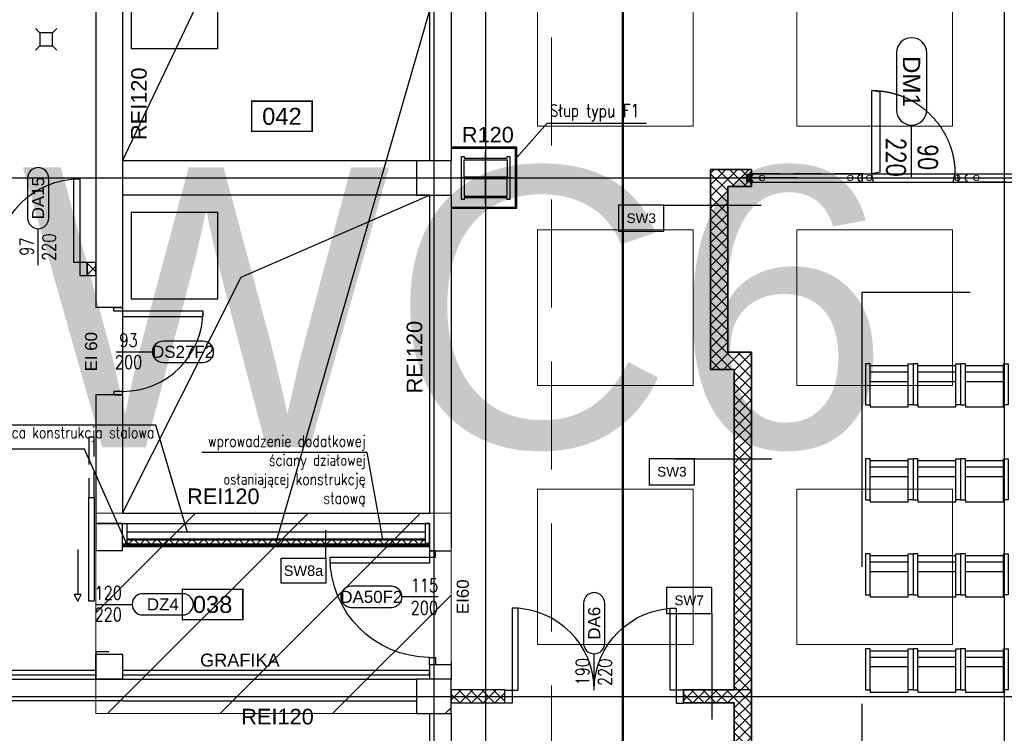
# Model space of a CAD drawing. Header units: centimetres. Extents: x -228435 to 111511, y -89367 to 428125.
# Tile 38 of 219: x -63931 to -52539, y 58572 to 66832. Entities that reach past the tile are written whole.
import ezdxf
from ezdxf.enums import TextEntityAlignment as Align

# ---------------------------------------------------------------- set-up
doc = ezdxf.new("R2010")
doc.units = ezdxf.units.CM
doc.header["$LTSCALE"] = 50
for name, pattern in [('0_II 10 sal$0$HIDDEN', [9.525, 6.35, -3.175]), ('Balustrady$0$DASHED', [0.75, 0.5, -0.25]), ('DASHDOT', [25.4, 12.7, -6.35, 0, -6.35]), ('DASHDOT2', [12.7, 6.35, -3.175, 0, -3.175]), ('DIN_STRICHPUNKT', [10.7, 5, -2.5, 0.7, -2.5]), ('HIDDEN', [9.525, 6.35, -3.175]), ('HIDDENX2', [19.05, 12.7, -6.35])]:
    doc.linetypes.add(name, pattern=pattern)
doc.layers.get('0').update_dxf_attribs({"color": 8})
for name, color, linetype in [('0_II 10 sal$0$ARCH_INFO_ETYK_DRZWI', 8, 'Continuous'), ('0_II 10 sal$0$ARCH_SIEDZENIA', 8, 'Continuous'), ('0_II 10 sal$0$ARCH_STROP', 8, 'Continuous'), ('0_II 10 sal$0$ARCH_WYPOSAŻENIE_INNE', 8, 'Continuous'), ('0_II 10 sal$0$ARCH_ŚCIANY_PRZESUWNE', 8, 'Continuous'), ('ACHSEN', 8, 'DIN_STRICHPUNKT'), ('ARCH_GK', 8, 'Continuous'), ('ARCH_INFO_AREA_ETYKIETY_200', 8, 'Continuous'), ('ARCH_INFO_ETYK_DRZWI', 8, 'Continuous'), ('ARCH_INFO_ODPORNOŚĆ OGNIOWA', 8, 'Continuous'), ('ARCH_INFO_OPISY', 8, 'Continuous'), ('ARCH_INFO_OPISY_PRZEGRODY', 8, 'Continuous'), ('ARCH_INFO_OSIE_IST', 8, 'DASHDOT2'), ('ARCH_MUROWANE_IST', 8, 'Continuous'), ('ARCH_OTWORY_WENTYLACJA_IST', 8, 'Continuous'), ('ARCH_PROFILE', 8, 'Continuous'), ('ARCH_STAL_IST', 8, 'Continuous'), ('ARCH_SZYNY', 8, 'Continuous'), ('ARCH_WIDOK_IST', 8, 'Continuous'), ('ARCH_WYPOSAŻENIE_INNE', 8, 'Continuous'), ('ARCH_WYPOSAŻENIE_SANITARNE', 8, 'Continuous'), ('ARCH_ŚCIANY_PRZESUWNE', 8, 'Continuous'), ('ARCH_ŚLUSARKA_DRZWI', 8, 'Continuous'), ('ARCH_ŻELBET_IST', 8, 'Continuous'), ('bgde-tekst', 7, 'Continuous'), ('bgde_urządzenia', 3, 'Continuous'), ('HUFCOR', 8, 'Continuous'), ('Kondygnacja +0$0$ARCH_GK', 8, 'Continuous'), ('Kondygnacja +0$0$ARCH_ŚCIANY_PRZESUWNE', 8, 'Continuous'), ('Kondygnacja +0$0$ARCH_ŚLUSARKA_DRZWI', 8, 'Continuous'), ('Kondygnacja -1$0$ARCH_INFO_OPISY_PRZEGRODY', 8, 'Continuous'), ('KÖRPERKANTE', 8, 'Continuous'), ('Osie rzutów$0$ARCH_INFO_OSIE_OPISY_IST', 8, 'Continuous'), ('PANELE', 8, 'Continuous'), ('tabela', 8, 'Continuous'), ('VOLL', 8, 'Continuous')]:
    doc.layers.add(name, color=color, linetype=linetype)
for name, color, linetype, lineweight in [('ARCH_SUFITY_PODWIESZANE', 8, 'HIDDENX2', 9), ('ARCH_WIDOK', 8, 'Continuous', 13), ('Wymiary', 8, 'Continuous', 15)]:
    doc.layers.add(name, color=color, linetype=linetype, lineweight=lineweight)
doc.layers.get('HUFCOR').off()
doc.styles.add('0_II 10 sal$0$Arial', font='ARIAL.TTF')
doc.styles.add('0_II 10 sal$0$Romans', font='Romans.shx')
doc.styles.add('Arial', font='ARIAL.TTF')
doc.styles.add('Dach$0$ROMANS-50-CM', font='romans.shx', dxfattribs={"width": 0.8, "height": 10})
doc.styles.add('Kondygnacja -1$0$Arial', font='ARIAL.TTF')
doc.styles.add('Romans', font='Romans.shx')
doc.styles.add('ROMANS-50-CM', font='romans.shx', dxfattribs={"width": 0.8, "height": 10})
doc.linetypes.add('SZYNA_LINE', pattern='A,12.7,-7.75,["SZYNA",Standard,S=2.54,R=0,X=-5.95,Y=-1.27],-7.75', length=28.2)
doc.dimstyles.new('ISO-25', dxfattribs={"dimtxt": 2.5, "dimasz": 2.5, "dimexe": 1.25, "dimexo": 0.625, "dimtad": 1, "dimtxsty": 'Standard', "dimcen": 2.5, "dimadec": 0, "dimazin": 0, "dimtfac": 1, "dimtmove": 0, "dimatfit": 3, "dimfxl": 0, "dimarcsym": 0})
pattern_1 = [(45, (-121140, -45000), (-67.35192, 67.35192), []), (135, (-121140, -45000), (-67.35192, -67.35192), [])]

# ---------------------------------------------------------------- blocks, each defined once
blk = doc.blocks.new('SU Lampy kwadratowe +0')
at = {"layer": 'ARCH_SUFITY_PODWIESZANE', "ltscale": 2.5}
for points in [[(6320, 11240), (6500, 11240), (6500, 11060), (6320, 11060)], [(6620, 11240), (6800, 11240), (6800, 11060), (6620, 11060)], [(6320, 10940), (6500, 10940), (6500, 10760), (6320, 10760)], [(6620, 10940), (6800, 10940), (6800, 10760), (6620, 10760)], [(6320, 10640), (6500, 10640), (6500, 10460), (6320, 10460)], [(6620, 10640), (6800, 10640), (6800, 10460), (6620, 10460)]]:
    blk.add_lwpolyline(points, close=True, dxfattribs=at)
blk = doc.blocks.new('T-drzwi_lewe-200')
at = {"layer": 'ARCH_INFO_ETYK_DRZWI'}
blk.add_line((0, 0), (-60, 0), dxfattribs=at)
blk.add_lwpolyline([(-77.5, 17.5), (-143.7, 17.5, 1), (-143.7, -17.5), (-77.5, -17.5, 1)], format="xyb", close=True, dxfattribs=at)
at = {"layer": 'ARCH_INFO_ETYK_DRZWI', "style": 'Arial'}
blk.add_attdef('ADS_DRZWI:ODPORNOŚĆ_OGNIOWA', text='', height=20, rotation=90, dxfattribs=at).set_placement((56.4, 0.1), align=Align.BOTTOM_CENTER)
at = {"layer": 'ARCH_INFO_ETYK_DRZWI', "style": 'Romans', "width": 0.8}
for tag, p in [('ADS_DRZWI:SZEROKOŚĆ', (-23, 7.9)), ('ADS_DRZWI:WYSOKOŚĆ', (-23, -29))]:
    blk.add_attdef(tag, text='', height=22, dxfattribs=at).set_placement(p, align=Align.CENTER)
at = {"layer": 'ARCH_INFO_ETYK_DRZWI', "style": 'Arial'}
blk.add_attdef('ADS_DRZWI:SYMBOL', text='', height=20, dxfattribs=at).set_placement((-110.6, 0), align=Align.MIDDLE)
blk = doc.blocks.new('T-drzwi_góra-200')
at = {"layer": 'ARCH_INFO_ETYK_DRZWI'}
blk.add_line((0, 0), (0, 60), dxfattribs=at)
blk.add_lwpolyline([(-17.5, 143.7), (-17.5, 77.5, 1), (17.5, 77.5), (17.5, 143.7, 1)], format="xyb", close=True, dxfattribs=at)
at = {"layer": 'ARCH_INFO_ETYK_DRZWI', "style": 'Arial'}
blk.add_attdef('ADS_DRZWI:SYMBOL', text='', height=20, rotation=90, dxfattribs=at).set_placement((0, 110.6), align=Align.MIDDLE)
at = {"layer": 'ARCH_INFO_ETYK_DRZWI', "style": 'Romans', "width": 0.8}
for tag, p in [('ADS_DRZWI:SZEROKOŚĆ', (-8, 30.5)), ('ADS_DRZWI:WYSOKOŚĆ', (29, 29.5))]:
    blk.add_attdef(tag, text='', height=22, rotation=90, dxfattribs=at).set_placement(p, align=Align.CENTER)
at = {"layer": 'ARCH_INFO_ETYK_DRZWI', "color": 1, "style": 'Arial'}
blk.add_attdef('ADS_DRZWI:ODPORNOŚĆ_OGNIOWA', text='', height=22, dxfattribs=at).set_placement((-0.1, -45.8), align=Align.BOTTOM_CENTER)
blk = doc.blocks.new('T-drzwi_prawe-200')
at = {"layer": 'ARCH_INFO_ETYK_DRZWI'}
blk.add_line((0, 0), (60, 0), dxfattribs=at)
blk.add_lwpolyline([(143.7, 17.5), (77.5, 17.5, 1), (77.5, -17.5), (143.7, -17.5, 1)], format="xyb", close=True, dxfattribs=at)
at = {"layer": 'ARCH_INFO_ETYK_DRZWI', "color": 1, "style": 'Arial'}
blk.add_attdef('ADS_DRZWI:ODPORNOŚĆ_OGNIOWA', text='', height=20, rotation=90, dxfattribs=at).set_placement((-25.5, 0.1), align=Align.BOTTOM_CENTER)
at = {"layer": 'ARCH_INFO_ETYK_DRZWI', "style": 'Romans', "width": 0.8}
for tag, p in [('ADS_DRZWI:SZEROKOŚĆ', (20.5, 8)), ('ADS_DRZWI:WYSOKOŚĆ', (20.5, -28))]:
    blk.add_attdef(tag, text='', height=22, dxfattribs=at).set_placement(p, align=Align.CENTER)
at = {"layer": 'ARCH_INFO_ETYK_DRZWI', "style": 'Arial'}
blk.add_attdef('ADS_DRZWI:SYMBOL', text='', height=20, dxfattribs=at).set_placement((110.7, 0), align=Align.MIDDLE)
blk = doc.blocks.new('Poziom 0_część B$0$WPUST PODŁOGOWY')
for points in [[(-12.5, 12.5), (-7.5, 7.5)], [(12.5, 12.5), (7.5, 7.5)], [(-7.5, -7.5), (-12.5, -12.5)], [(7.5, -7.5), (12.5, -12.5)]]:
    blk.add_lwpolyline(points)
blk.add_lwpolyline([(-7.5, 7.5), (7.5, 7.5), (7.5, -7.5), (-7.5, -7.5)], close=True)
blk = doc.blocks.new('0_II 10 sal$0$T-drzwi_dół-200')
at = {"layer": '0_II 10 sal$0$ARCH_INFO_ETYK_DRZWI'}
blk.add_line((0, 0), (0, -60), dxfattribs=at)
blk.add_lwpolyline([(-17.5, -77.5), (-17.5, -143.7, 1), (17.5, -143.7), (17.5, -77.5, 1)], format="xyb", close=True, dxfattribs=at)
at = {"layer": '0_II 10 sal$0$ARCH_INFO_ETYK_DRZWI', "style": '0_II 10 sal$0$Romans', "width": 0.8}
for tag, p in [('ADS_DRZWI:SZEROKOŚĆ', (-7.9, -23)), ('ADS_DRZWI:WYSOKOŚĆ', (29, -23))]:
    blk.add_attdef(tag, text='', height=22, rotation=90, dxfattribs=at).set_placement(p, align=Align.CENTER)
at = {"layer": '0_II 10 sal$0$ARCH_INFO_ETYK_DRZWI', "color": 1, "style": '0_II 10 sal$0$Arial'}
blk.add_attdef('ADS_DRZWI:ODPORNOŚĆ_OGNIOWA', text='', height=22, dxfattribs=at).set_placement((-0.1, 13.3), align=Align.BOTTOM_CENTER)
at = {"layer": '0_II 10 sal$0$ARCH_INFO_ETYK_DRZWI', "style": '0_II 10 sal$0$Arial'}
blk.add_attdef('ADS_DRZWI:SYMBOL', text='', height=20, rotation=90, dxfattribs=at).set_placement((0, -110.6), align=Align.MIDDLE)
blk = doc.blocks.new('A$C50B549AF')
at = {"layer": 'ARCH_SZYNY', "linetype": 'SZYNA_LINE', "ltscale": 2.5}
blk.add_line((313.7, 6000.4, 630), (1176, 6000.4, 630), dxfattribs=at)
blk = doc.blocks.new('*U520')
at = {"layer": 'PANELE'}
for points in [[(0, 0), (0, -21), (-14, -21)], [(0, 0), (1240, 0)], [(1240, 0), (1240, -21), (1226, -21)], [(-14, -76), (0, -76), (0, -97)], [(0, -97), (1240, -97)], [(1226, -76), (1240, -76), (1240, -97)]]:
    blk.add_lwpolyline(points, dxfattribs=at)
for centre in [(24, -48), (1264, -48)]:
    blk.add_arc(centre, 46.5, 143.7563, 216.2437, dxfattribs=at)
at = {"layer": 'Wymiary'}
for centre in [(110, -48), (1130, -48)]:
    blk.add_circle(centre, 32, dxfattribs=at)
blk = doc.blocks.new('drzwi')
at = {"linetype": 'HIDDEN', "ltscale": 20}
for p, q in [((158, 97), (138, 0)), ((138, 0), (1102, 0)), ((235, -20), (138, 0)), ((138, 0), (138, -964)), ((158, 97), (1082, 97)), ((1082, 97), (1102, 0)), ((235, -20), (235, -944)), ((235, -944), (138, -964))]:
    blk.add_line(p, q, dxfattribs=at)
blk.add_arc((138, 0), 964, 270, 0, dxfattribs=at)
blk = doc.blocks.new('etykieta_numer')
at = {"color": 0, "linetype": 'ByBlock', "const_width": 2.44}
blk.add_lwpolyline([(-50, -50), (-50, 0), (50, 0), (50, -50)], close=True, dxfattribs=at)
at = {"color": 0, "linetype": 'ByBlock', "style": 'Arial'}
blk.add_attdef('AECAREA:NUMBER', text='', height=28, dxfattribs=at).set_placement((0, -25), align=Align.MIDDLE)
blk = doc.blocks.new('0_II 10 sal$0$Miejsce_siedzące_2d')
at = {"color": 0, "linetype": 'ByBlock', "lineweight": -2}
for p, q in [((-26.4, 27.1), (26.4, 27.1)), ((-26.4, 12.5), (26.4, 12.5))]:
    blk.add_line(p, q, dxfattribs=at)
for points in [[(-26.4, 62.7), (-26.4, 0), (-33, 0), (-33, 62.7), (-26.4, 62.7), (-26.4, 66), (26.4, 66), (26.4, 62.7), (26.4, 0), (33, 0), (33, 62.7), (26.4, 62.7)], [(26.4, 3.3), (-26.4, 3.3)]]:
    blk.add_lwpolyline(points, dxfattribs=at)
blk = doc.blocks.new('VERT-NEU')
at = {"layer": 'KÖRPERKANTE'}
for p, q in [((-25, 48), (-36, 48)), ((-36, 48), (-36, 46)), ((-34, 46), (-36, 46)), ((-36, 31), (-34, 31)), ((-36, 29), (-36, 31)), ((-21, 29), (-36, 29)), ((-34, 31), (-34, 46)), ((-30, 46), (-30, 33)), ((-25, 46), (-30, 46)), ((-30, 33), (-6, 33)), ((-23, 47), (-23, 47)), ((-13, 21), (-21, 29)), ((-14, 25), (-11, 22)), ((-9, 29), (-13, 29)), ((-11, 21), (-11, 21)), ((-8, 19), (-8, 28)), ((0, 26), (-6, 33)), ((-6, 19), (-6, 26)), ((-5, 26), (-3, 24)), ((-3, 24), (-3, 0)), ((-3, -24), (-3, 0)), ((7, 26), (0, 26)), ((0, 23), (0, 0)), ((0, 23), (5, 23)), ((0, -23), (0, 0)), ((5, 21), (5, 23)), ((8, 21), (5, 21)), ((8, 25), (8, 21)), ((-21, -29), (-36, -29)), ((-36, -29), (-36, -31)), ((-36, -31), (-34, -31)), ((-36, -46), (-36, -48)), ((-34, -46), (-36, -46)), ((-25, -48), (-36, -48)), ((-34, -31), (-34, -46)), ((-30, -33), (-6, -33)), ((-30, -46), (-30, -33)), ((-25, -46), (-30, -46)), ((-23, -47), (-23, -47)), ((-13, -21), (-21, -29)), ((-14, -25), (-11, -22)), ((-9, -29), (-13, -29)), ((-8, -19), (-8, -28)), ((-6, -19), (-6, -26)), ((-6, -33), (0, -26)), ((-5, -26), (-3, -24)), ((0, -23), (5, -23)), ((7, -26), (0, -26)), ((8, -21), (5, -21)), ((5, -21), (5, -23)), ((8, -25), (8, -21))]:
    blk.add_line(p, q, dxfattribs=at)
at = {"layer": 'KÖRPERKANTE', "linetype": 'ByBlock'}
for p, q in [((2, -23), (3, -23)), ((2, -26), (3, -26))]:
    blk.add_line(p, q, dxfattribs=at)
at = {"layer": 'KÖRPERKANTE'}
for centre, radius, start, end in [((-25, 47), 1.2, 360, 90), ((-25, 47), 1.2, 270, 360), ((-13, 27), 2, 90, 225), ((-12, 22), 1.12, 225, 315), ((-12, 22), 1.12, 315, 45), ((-9, 28), 0.5, 360, 90), ((-7, 19), 1, 180, 360), ((-6, 26), 0.5, 45, 180), ((7, 25), 0.762, 0, 90), ((-25, -47), 1.2, 0, 90), ((-25, -47), 1.2, 270, 0), ((-13, -27), 2, 135, 270), ((-12, -22), 1.12, 45, 135), ((-12, -22), 1.12, 315, 45), ((-9, -28), 0.5, 270, 0), ((-7, -19), 1, 0, 180), ((-6, -26), 0.5, 180, 315), ((7, -25), 0.762, 270, 0)]:
    blk.add_arc(centre, radius, start, end, dxfattribs=at)
blk = doc.blocks.new('hufcor detal 1')
at = {"layer": 'VOLL'}
h = blk.add_hatch(color=256, dxfattribs=at)
h.paths.add_polyline_path([(-5.8, -6.1), (-5.8, -3.2, 0.427595), (-6.4, -2.6, 0.427595), (-7, -3.2), (-7, -6.4), (-5.5, -10.4, -0.519458), (-5.6, -10.6), (-6.5, -10.6, 0.414214), (-7, -11.1), (-7, -16.5), (-5.9, -16.5), (-5.9, -11.5), (-4.7, -11.5), (-4.7, -12.6), (-4.1, -12.6), (-4.1, -10.9)])
h.paths.add_polyline_path([(-5.9, -16.5), (-7, -16.5), (-7, -21.9, 0.414214), (-6.5, -22.4), (-5.6, -22.4, -0.519458), (-5.5, -22.6), (-7, -26.6), (-7, -29.8, 0.427595), (-6.4, -30.4, 0.427595), (-5.8, -29.8), (-5.8, -26.9), (-4.1, -22.1), (-4.1, -20.4), (-4.7, -20.4), (-4.7, -21.5), (-5.9, -21.5)])
at = {"layer": 'ACHSEN', "ltscale": 5}
blk.add_line((261.6, -16.5), (-60.4, -16.5), dxfattribs=at)
at = {"layer": 'ARCH_GK', "linetype": 'Continuous', "lineweight": -3}
blk.add_line((0, 0), (-6.2, 0), dxfattribs=at)
for points in [[(-10, 0), (0, 0)], [(-6.2, 17.9), (-3.7, 17.9), (-3.3, 19.6), (-3.1, 17.9)], [(-6.2, 0), (-6.2, 17.9)], [(0, 17.9), (-2.5, 17.9), (-2.8, 16.1), (-3.1, 17.9)], [(0, 0), (0, 17.9)], [(-6.2, -33), (-6.2, -50.9)], [(-6.2, -50.9), (-3.7, -50.9), (-3.3, -52.6), (-3.1, -50.9)], [(0, -50.9), (-2.5, -50.9), (-2.8, -49.1), (-3.1, -50.9)], [(0, -33), (0, -50.9)]]:
    blk.add_lwpolyline(points, dxfattribs=at)
at = {"layer": 'KÖRPERKANTE'}
for p, q in [((-7, -3.2), (-7, -6.4)), ((-5.5, -10.4), (-7, -6.4)), ((-7, -11.1), (-7, -21.9)), ((-7, -26.6), (-5.5, -22.6)), ((-7, -29.8), (-7, -26.6)), ((-6.5, -10.6), (-5.6, -10.6)), ((-6.5, -22.4), (-5.6, -22.4)), ((-6.4, -2.6), (-6.4, -2.6)), ((-6.4, -30.4), (-6.4, -30.4)), ((-5.9, -11.5), (-5.9, -21.5)), ((-4.7, -11.5), (-5.9, -11.5)), ((-5.9, -21.5), (-4.7, -21.5)), ((-5.8, -3.2), (-5.8, -6.1)), ((-5.8, -6.1), (-4.1, -10.9)), ((-4.1, -22.1), (-5.8, -26.9)), ((-5.8, -29.8), (-5.8, -26.9)), ((-4.7, -12.6), (-4.7, -11.5)), ((-4.1, -12.6), (-4.7, -12.6)), ((-4.1, -20.4), (-4.7, -20.4)), ((-4.7, -21.5), (-4.7, -20.4)), ((-4.1, -12.6), (-4.1, -10.9)), ((-4.1, -22.1), (-4.1, -20.4))]:
    blk.add_line(p, q, dxfattribs=at)
for centre, radius, start, end in [((-6.4, -3.2), 0.55, 90, 180), ((-6.5, -11.1), 0.55, 90, 180), ((-6.5, -21.9), 0.55, 180, 270), ((-6.4, -29.8), 0.55, 180, 270), ((-6.4, -3.2), 0.55, 0, 90), ((-6.4, -29.8), 0.55, 270, 0), ((-5.6, -10.5), 0.1, 270, 19.8), ((-5.6, -22.5), 0.1, 340.2, 90)]:
    blk.add_arc(centre, radius, start, end, dxfattribs=at)
at = {"layer": 'VOLL'}
for p, q in [((3.9, 6.5), (3.9, 0.5)), ((3.9, -39.5), (3.9, -33.5))]:
    blk.add_line(p, q, dxfattribs=at)
at = {"layer": 'VOLL', "xscale": -0.5, "yscale": 0.5000000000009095, "zscale": 0.5000000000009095}
blk.add_blockref('VERT-NEU', (-11.2, -16.5), dxfattribs=at)
blk = doc.blocks.new('Osie rzutów')
at = {"layer": 'ARCH_INFO_OSIE_IST', "ltscale": 10}
for p, q in [((6200, 12510), (6200, 4800)), ((6200, 12510), (6200, 4571.2)), ((6260, 12510), (6260, 4623.3)), ((6860, 12510), (6860, 4623.3)), ((6260, 10970), (6260, 11030)), ((4436, 11000), (13655, 11000)), ((6290, 11000), (6230, 11000)), ((4436, 10400), (13655, 10400))]:
    blk.add_line(p, q, dxfattribs=at)

msp = doc.modelspace()

# ---------------------------------------------------------------- hatches: boundary and pattern name
at = {"layer": 'ARCH_GK', "linetype": 'Continuous', "lineweight": -3}
h = msp.add_hatch(dxfattribs=at)
h.set_pattern_fill('ANSI37', color=256, scale=30, style=0)
h.set_pattern_definition(pattern_1)
h.paths.add_polyline_path([(-55665, 54650), (-55465, 54650), (-55465, 62985), (-55740, 62985), (-55740, 64900), (-55465, 64900), (-55465, 65100), (-55940, 65100), (-55940, 62785), (-55665, 62785), (-55665, 59075), (-56250, 59075), (-56250, 58925), (-55665, 58925)])
h.paths.add_polyline_path([(-55465, 53500), (-55665, 53500), (-55665, 52500), (-55465, 52500)])
h.paths.add_polyline_path([(-55665, 42650), (-55465, 42650), (-55465, 51350), (-55665, 51350)])
h.paths.add_polyline_path([(-55665, 40500), (-55465, 40500), (-55465, 41500), (-55665, 41500)])
h.paths.add_polyline_path([(-55665, 30650), (-55465, 30650), (-55465, 39350), (-55665, 39350)])
h.paths.add_polyline_path([(-55665, 28500), (-55465, 28500), (-55465, 29500), (-55665, 29500)])
h.paths.add_polyline_path([(-55465, 27350), (-55665, 27350), (-55665, 19215), (-55940, 19215), (-55940, 16900), (-55465, 16900), (-55465, 17100), (-55740, 17100), (-55740, 19015), (-55465, 19015)])
h = msp.add_hatch(dxfattribs=at)
h.set_pattern_fill('ANSI37', color=256, scale=30, style=0)
h.set_pattern_definition([(45, (-121140, -45030), (-67.35192, 67.35192), []), (135, (-121140, -45030), (-67.35192, -67.35192), [])])
h.paths.add_polyline_path([(-64940, 64020), (-64940, 63870), (-64290, 63870), (-64290, 64020)], flags=0)
h.paths.add_polyline_path([(-63150, 64020), (-63150, 63870), (-63050, 63870), (-63050, 64020)], flags=0)
h = msp.add_hatch(dxfattribs=at)
h.set_pattern_fill('ANSI37', color=256, scale=30, angle=-360, style=0)
h.set_pattern_definition([(45, (-121140, -44990), (-67.35192, 67.35192), []), (135, (-121140, -44990), (-67.35192, -67.35192), [])])
h.paths.add_polyline_path([(-62690, 60810), (-62690, 60755), (-62726.66667, 60755), (-62740, 60735), (-59190, 60735), (-59240, 60810)])
h = msp.add_hatch(dxfattribs=at)
h.set_pattern_fill('ANSI37', color=256, scale=30, style=0)
h.set_pattern_definition(pattern_1)
h.paths.add_polyline_path([(-58320, 59075), (-58540, 59075), (-58540, 59000), (-58320, 59000)])
h.paths.add_polyline_path([(-58320, 59000), (-58540, 59000), (-58540, 58925), (-58320, 58925)])
h.paths.add_polyline_path([(-58540, 59000), (-58940, 59000), (-58940, 58925), (-58540, 58925)])
h.paths.add_polyline_path([(-58540, 59075), (-58940, 59075), (-58940, 59000), (-58540, 59000)])
at = {"layer": 'ARCH_OTWORY_WENTYLACJA_IST'}
h = msp.add_hatch(color=256, dxfattribs=at)
edge = h.paths.add_edge_path()
edge.add_arc((-62690, 60760), 20, 0, 360)
h = msp.add_hatch(color=256, dxfattribs=at)
edge = h.paths.add_edge_path()
edge.add_arc((-62690, 60760), 20, 0, 360)
h = msp.add_hatch(color=256, dxfattribs=at)
edge = h.paths.add_edge_path()
edge.add_arc((-62690, 60760), 20, 0, 360)
h = msp.add_hatch(color=256, dxfattribs=at)
edge = h.paths.add_edge_path()
edge.add_arc((-62690, 60760), 20, 0, 360)
h = msp.add_hatch(color=256, dxfattribs=at)
edge = h.paths.add_edge_path()
edge.add_arc((-62690, 60760), 20, 0, 360)
h = msp.add_hatch(color=256, dxfattribs=at)
edge = h.paths.add_edge_path()
edge.add_arc((-62690, 60760), 20, 0, 360)
h = msp.add_hatch(color=256, dxfattribs=at)
edge = h.paths.add_edge_path()
edge.add_arc((-62690, 60760), 20, 0, 360)
h = msp.add_hatch(color=256, dxfattribs=at)
edge = h.paths.add_edge_path()
edge.add_arc((-62690, 60760), 20, 0, 360)
h = msp.add_hatch(color=256, dxfattribs=at)
edge = h.paths.add_edge_path()
edge.add_arc((-62690, 60760), 20, 0, 360)
at = {"layer": 'ARCH_WIDOK'}
h = msp.add_hatch(dxfattribs=at)
h.set_pattern_fill('ANSI31', color=256, scale=290, style=0)
h.set_pattern_definition([(45, (-121140, -45000), (-651.0686, 651.0686), [])])
h.paths.add_polyline_path([(-58940, 61120), (-63050, 61120), (-63050, 58800), (-58940, 58800)])

# ---------------------------------------------------------------- linework, layer by layer
at = {"linetype": 'Balustrady$0$DASHED', "lineweight": 20, "ltscale": 50, "elevation": -5670}
msp.add_lwpolyline([(-73198.66801, 72251.13704), (-57779.59812, 72251.13704), (-57779.59812, 58184.02173), (-73198.66801, 58184.02173)], close=True, dxfattribs=at)
at = {"layer": '0_II 10 sal$0$ARCH_WYPOSAŻENIE_INNE', "linetype": '0_II 10 sal$0$HIDDEN', "ltscale": 10, "elevation": 630}
msp.add_lwpolyline([(-54189.42543, 63674.42543), (-54189.42543, 45850), (-48370, 45850), (-48370, 45850), (-44940, 45850), (-44940, 45850), (-36690, 45850), (-36690, 45850), (-35865, 45850), (-35865.57457, 51369.42543), (-36170.57457, 51369.42543), (-36170.57457, 54630.57457), (-35865.57457, 54630.57457), (-35865.57457, 63369.42543), (-36170.57457, 63369.42543), (-36170.57457, 63674.42543), (-44909.42543, 63674.42543), (-44909.42543, 63369.42543), (-48170.57457, 63369.42543), (-48170.57457, 63674.42543)], close=True, dxfattribs=at)
at = {"layer": '0_II 10 sal$0$ARCH_ŚCIANY_PRZESUWNE', "linetype": '0_II 10 sal$0$HIDDEN', "lineweight": -3}
for p, q in [((-54183, 65050, -5670), (-54183, 64950, -5670)), ((-53073.91038, 64950, 19.38968), (-53073.91038, 65050, 19.38968)), ((-53073.91038, 65050, 19.38968), (-49183, 65050, -5670)), ((-49183, 64950, -5670), (-53073.91038, 64950, 19.38968))]:
    msp.add_line(p, q, dxfattribs=at)
at = {"layer": '0_II 10 sal$0$ARCH_ŚCIANY_PRZESUWNE', "linetype": '0_II 10 sal$0$HIDDEN', "lineweight": -3, "elevation": 630}
msp.add_lwpolyline([(-54183, 65050), (-55465, 65050), (-55465, 64950), (-54183, 64950)], close=True, dxfattribs=at)
at = {"layer": 'ARCH_GK', "linetype": 'Continuous', "lineweight": -3}
for p, q in [((-55465, 65100, 630), (-55940, 65100, 630)), ((-55940, 65100, 630), (-55940, 62785, 630)), ((-55465, 64900, 630), (-55465, 65100, 630)), ((-55740, 64900, 630), (-55465, 64900, 630)), ((-55740, 62985, 630), (-55740, 64900, 630)), ((-63150, 64020, 630), (-63150, 63870, 630)), ((-63050, 64020, 630), (-63150, 64020, 630)), ((-63050, 63870, 630), (-63050, 64020, 630)), ((-63150, 63870, 630), (-63050, 63870, 630)), ((-55465, 62985, 630), (-55740, 62985, 630)), ((-55465, 59000, 630), (-55465, 62985, 630)), ((-55940, 62785, 630), (-55665, 62785, 630)), ((-55665, 62785, 630), (-55665, 59075, 630)), ((-62900, 61000, 630), (-63050, 61000, 630)), ((-62900, 59515, 630), (-63050, 59515, 630)), ((-63050, 59515, 630), (-63050, 59200, 630)), ((-63050, 59200, 630), (-62900, 59200, 630)), ((-58320, 59075, 630), (-58940, 59075, 630)), ((-58940, 59075, 630), (-58940, 58925, 630)), ((-58320, 58925, 630), (-58320, 59075, 630)), ((-55640, 59075, 630), (-56250, 59075, 630)), ((-56250, 59075, 630), (-56250, 58925, 630)), ((-58940, 58925, 630), (-58320, 58925, 630)), ((-56250, 58925, 630), (-55665, 58925, 630))]:
    msp.add_line(p, q, dxfattribs=at)
at = {"layer": 'ARCH_GK', "elevation": 630}
for points in [[(-58185, 65355), (-58940, 65355)], [(-58197.5, 65342.5), (-58940, 65342.5)], [(-58197.5, 65355), (-58197.5, 64657.5)], [(-58185, 65355), (-58185, 64645)], [(-58185, 64657.5), (-58940, 64657.5)], [(-58185, 64645), (-58940, 64645)]]:
    msp.add_lwpolyline(points, dxfattribs=at)
at = {"layer": 'ARCH_GK', "linetype": 'Continuous', "lineweight": -3, "elevation": 630}
for points in [[(-55665, 54650), (-55665, 58925), (-56250, 58925), (-56250, 59075), (-55665, 59075), (-55665, 62785), (-55940, 62785), (-55940, 65100)], [(-55940, 65100), (-55465, 65100), (-55465, 64900), (-55740, 64900), (-55740, 62985), (-55465, 62985), (-55465, 54650)], [(-55465, 64967.0007), (-55465, 64900)], [(-62740, 60747.5), (-59190, 60747.5), (-59190, 60760), (-62740, 60760), (-62740, 60747.5)], [(-59190, 60735), (-62740, 60735), (-62740, 60755)], [(-62740, 60735), (-59190, 60735), (-59190, 60747.5), (-62740, 60747.5), (-62740, 60735)], [(-62690, 60810), (-59240, 60810)]]:
    msp.add_lwpolyline(points, dxfattribs=at)
at = {"layer": 'ARCH_INFO_OPISY_PRZEGRODY', "elevation": 630}
for points in [[(-57002.21439, 64384.05178), (-56477.21439, 64384.05178), (-56477.21439, 64684.05178), (-57002.21439, 64684.05178), (-57002.21439, 64384.05178)], [(-56647.75741, 61449.13733), (-56122.75741, 61449.13733), (-56122.75741, 61749.13733), (-56647.75741, 61749.13733), (-56647.75741, 61449.13733)], [(-56448.36486, 59960.77645), (-55923.36486, 59960.77645), (-55923.36486, 60260.77645), (-56448.36486, 60260.77645), (-56448.36486, 59960.77645)]]:
    msp.add_lwpolyline(points, close=True, dxfattribs=at)
for points in [[(-56476.23624, 64684.05178), (-55351.42513, 64684.05178)], [(-56352.50133, 61749.13733), (-55227.69022, 61749.13733)], [(-55923.36486, 59960.77645), (-55923.36486, 58733.33923)]]:
    msp.add_lwpolyline(points, dxfattribs=at)
at = {"layer": 'ARCH_MUROWANE_IST', "ltscale": 4}
for p, q in [((-59190, 69350, 630), (-59190, 65200, 630)), ((-58940, 69350, 630), (-58940, 65200, 630)), ((-62740, 69030, 630), (-62740, 63500, 630)), ((-63050, 67880, 630), (-63050, 63500, 630)), ((-59190, 64800, 630), (-59190, 61120, 630)), ((-58940, 64800, 630), (-58940, 60715, 630)), ((-62740, 63500, 630), (-63050, 63500, 630)), ((-63050, 62490, 630), (-63050, 61000, 630)), ((-62740, 62490, 630), (-63050, 62490, 630)), ((-62740, 62490, 630), (-62740, 61120, 630)), ((-62740, 61120, 630), (-59190, 61120, 630)), ((-63050, 61000, 630), (-59190, 61000, 630)), ((-59190, 61000, 630), (-59190, 60685, 630)), ((-59190, 59370, 630), (-59190, 59200, 630)), ((-58939.93833, 59365, 630), (-59189.93833, 59365, 630)), ((-58940, 59395, 630), (-58940, 59200, 630)), ((-64940, 59200, 630), (-59340, 59200, 630)), ((-62740, 58950, 630), (-64940, 58950, 630)), ((-62740, 58950, 630), (-59340, 58950, 630)), ((-59190, 58800, 630), (-59190, 53200, 630)), ((-58940, 58800, 630), (-58940, 53200, 630))]:
    msp.add_line(p, q, dxfattribs=at)
at = {"layer": 'ARCH_MUROWANE_IST', "ltscale": 4, "elevation": 630}
for points in [[(-63050, 60690), (-62740, 60690), (-62740, 61000), (-63050, 61000)], [(-63050, 59490), (-62740, 59490), (-62740, 59200), (-63050, 59200)]]:
    msp.add_lwpolyline(points, close=True, dxfattribs=at)
msp.add_lwpolyline([(-59190, 60685), (-58940, 60685)], dxfattribs=at)
at = {"layer": 'ARCH_OTWORY_WENTYLACJA_IST'}
for points, elevation in [([(-61990.75421, 60900), (-62355.47384, 62140.18259), (-64268.31532, 62140.18259)], -5670), ([(-62690, 60760), (-63179.68327, 61859.73676), (-65247.52239, 61859.73676)], 630), ([(-59729.40537, 60815), (-59910.86899, 61824.43161), (-61823.71047, 61824.43161)], 630)]:
    msp.add_lwpolyline(points, dxfattribs=dict(at, elevation=elevation))
msp.add_circle((-62690, 60760, 630), 20, dxfattribs=at)
at = {"layer": 'ARCH_PROFILE', "elevation": 630}
for points in [[(-62740, 61000), (-62690, 61000), (-62690, 60760), (-62740, 60760), (-62740, 61000)], [(-59190, 61000), (-59240, 61000), (-59240, 60775), (-59190, 60775), (-59190, 61000)], [(-59240, 60900), (-62690, 60900)], [(-59239.88406, 60820.00017), (-62689.88406, 60820.00017)]]:
    msp.add_lwpolyline(points, dxfattribs=at)
at = {"layer": 'ARCH_STAL_IST', "elevation": 630}
for points in [[(-58820, 64750), (-58820, 65250), (-58790, 65250), (-58790, 65230), (-58290, 65230), (-58290, 65250), (-58260, 65250), (-58260, 64750), (-58290, 64750), (-58290, 64770), (-58790, 64770), (-58790, 64750)], [(-58290, 65010), (-58790, 65010), (-58790, 65210), (-58290, 65210)], [(-58790, 64790), (-58290, 64790), (-58290, 64990), (-58790, 64990)]]:
    msp.add_lwpolyline(points, close=True, dxfattribs=at)
at = {"layer": 'ARCH_WIDOK', "elevation": 630}
msp.add_lwpolyline([(-58940, 61120), (-63050, 61120), (-63050, 58800), (-58940, 58800)], close=True, dxfattribs=at)
at = {"layer": 'ARCH_WIDOK_IST'}
for p, q in [((-59340, 65200, 630), (-62740, 65200, 630)), ((-59340, 64800, 630), (-62740, 64800, 630))]:
    msp.add_line(p, q, dxfattribs=at)
at = {"layer": 'ARCH_WIDOK_IST', "elevation": 630}
for points in [[(-59190, 69030), (-62740, 69030), (-62740, 65200), (-61367.1892, 68080.64235)], [(-62640, 66500), (-61640, 66500), (-61640, 67500), (-62640, 67500)], [(-59190, 64800), (-62740, 64800), (-62740, 61120), (-61367.1892, 63850.64235)], [(-62640, 63600), (-61640, 63600), (-61640, 64600), (-62640, 64600)]]:
    msp.add_lwpolyline(points, close=True, dxfattribs=at)
at = {"layer": 'ARCH_WYPOSAŻENIE_INNE', "elevation": 630}
for points in [[(-63050, 59250), (-63050, 59300), (-64940, 59300), (-64940, 59250)], [(-59190, 59250), (-59190, 59300), (-62740, 59300), (-62740, 59250)]]:
    msp.add_lwpolyline(points, close=True, dxfattribs=at)
at = {"layer": 'ARCH_ŚCIANY_PRZESUWNE', "elevation": 6930}
msp.add_lwpolyline([(-55466.44319, 64966.96401), (-55506.44319, 64966.96401), (-55506.44319, 65032.96261), (-55466.44319, 65032.96261)], dxfattribs=at)
at = {"layer": 'ARCH_ŚLUSARKA_DRZWI', "linetype": 'Continuous', "lineweight": -3}
msp.add_line((-63260, 60700, 630), (-63260, 60180, 630), dxfattribs=at)
for points, elevation in [([(-63235, 64020), (-63305, 64020), (-63305, 64990), (-63235, 64990)], 630), ([(-63235, 63870), (-63150, 63870), (-63150, 64020), (-63235, 64020)], 630), ([(-62841, 63460), (-62841, 63500), (-62740, 63500), (-62740, 63460)], 630), ([(-62740, 63460), (-62740, 63397), (-61810, 63397), (-61810, 63460)], 630), ([(-62841, 62530), (-62841, 62490), (-62740, 62490), (-62740, 62530)], 630), ([(-63130, 61300), (-63070, 61300), (-63070, 60100), (-63130, 60100)], 630), ([(-59190, 60610), (-59190, 60540), (-60340, 60540), (-60340, 60610)], 630), ([(-59120, 60610), (-59120, 60685), (-59190, 60685), (-59190, 60610)], 630), ([(-58235, 59072.37837), (-58165, 59072.37837), (-58165, 60022.37837), (-58235, 60022.37837)], 6930), ([(-56335, 59072.37837), (-56405, 59072.37837), (-56405, 60022.37837), (-56335, 60022.37837)], 6930), ([(-59120, 59450), (-59120, 59365), (-59190, 59365), (-59190, 59450)], 630), ([(-58235, 58922.37837), (-58320, 58922.37837), (-58320, 59072.37837), (-58235, 59072.37837)], 6930), ([(-56335, 58922.37837), (-56250, 58922.37837), (-56250, 59072.37837), (-56335, 59072.37837)], 6930)]:
    msp.add_lwpolyline(points, close=True, dxfattribs=dict(at, elevation=elevation))
at = {"layer": 'ARCH_ŚLUSARKA_DRZWI', "linetype": 'HIDDEN', "elevation": 630}
msp.add_lwpolyline([(-63130, 61300), (-63070, 61300), (-63070, 62000), (-63130, 62000)], close=True, dxfattribs=at)
at = {"layer": 'ARCH_ŚLUSARKA_DRZWI', "linetype": 'Continuous', "lineweight": -3, "extrusion": (0, 0, -1)}
for centre, radius, start, end in [((63235, 64020, -630), 970, 0, 90), ((59181.42827, 60608.54094, -630), 1158.57264, 270.423908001, 0.072156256), ((56335, 59072.37837, -6930), 950, 0, 90)]:
    msp.add_arc(centre, radius, start, end, dxfattribs=at)
at = {"layer": 'ARCH_ŚLUSARKA_DRZWI', "linetype": 'Continuous', "lineweight": -3}
for centre, radius, start, end in [((-62740, 63460, 630), 930, 270, 0), ((-58235, 59072.37837, 6930), 950, 0, 90)]:
    msp.add_arc(centre, radius, start, end, dxfattribs=at)
msp.add_3dface([(-63220, 60180, 630), (-63300, 60180, 630), (-63260, 60100, 630)], dxfattribs=at)
at = {"layer": 'ARCH_ŻELBET_IST', "ltscale": 4, "elevation": 630}
for points in [[(-59340, 64800), (-58940, 64800), (-58940, 65200), (-59340, 65200)], [(-59340, 58800), (-58940, 58800), (-58940, 59200), (-59340, 59200)]]:
    msp.add_lwpolyline(points, close=True, dxfattribs=at)
at = {"layer": 'bgde_urządzenia', "lineweight": 50}
msp.add_lwpolyline([(-73648.40461, 72420.78269), (-56953.52913, 72420.78269), (-56953.52913, 55769.25504), (-73648.40461, 55769.25504)], close=True, dxfattribs=at)
at = {"layer": 'Kondygnacja +0$0$ARCH_GK', "linetype": 'Continuous', "lineweight": -3}
for p, q in [((-55465, 59075, 630), (-56250, 59075, 630)), ((-56250, 59075, 630), (-56250, 58925, 630)), ((-55465, 54600, 630), (-55465, 59075, 630)), ((-56250, 58925, 630), (-55665, 58925, 630)), ((-55665, 58925, 630), (-55665, 54600, 630))]:
    msp.add_line(p, q, dxfattribs=at)
at = {"layer": 'Kondygnacja +0$0$ARCH_ŚCIANY_PRZESUWNE', "elevation": 6930}
for points in [[(-55466.44319, 64954.46401), (-55518.94319, 64954.46401), (-55518.94319, 65045.46261), (-55466.44319, 65045.46261)], [(-55466.44319, 64966.96401), (-55506.44319, 64966.96401), (-55506.44319, 65032.96261), (-55466.44319, 65032.96261)], [(-55466.44319, 64966.96401), (-55506.44319, 64966.96401), (-55506.44319, 65032.96261), (-55466.44319, 65032.96261)]]:
    msp.add_lwpolyline(points, dxfattribs=at)
at = {"layer": 'Kondygnacja +0$0$ARCH_ŚLUSARKA_DRZWI', "linetype": 'Continuous', "lineweight": -3, "elevation": 6930}
for points in [[(-56335, 59072.37837), (-56405, 59072.37837), (-56405, 60022.37837), (-56335, 60022.37837)], [(-56335, 58922.37837), (-56250, 58922.37837), (-56250, 59072.37837), (-56335, 59072.37837)]]:
    msp.add_lwpolyline(points, close=True, dxfattribs=at)
at = {"layer": 'Kondygnacja -1$0$ARCH_INFO_OPISY_PRZEGRODY', "elevation": 630}
msp.add_lwpolyline([(-60387.47234, 60597.72095), (-60387.47234, 60923.02725)], dxfattribs=at)
msp.add_lwpolyline([(-60907.47234, 60597.72095), (-60387.47234, 60597.72095), (-60387.47234, 60309.72095), (-60907.47234, 60309.72095), (-60907.47234, 60597.72095)], close=True, dxfattribs=at)

# ---------------------------------------------------------------- block references
for p in [(-55452.04358, 65048.47643, 630), (-54212.04358, 65048.47643, 630), (-52972.04358, 65048.47643, 630)]:
    msp.add_blockref('*U520', p)
at = {"layer": '0_II 10 sal$0$ARCH_SIEDZENIA', "linetype": 'Continuous', "lineweight": -3, "xscale": -8.328285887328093, "yscale": 7.571168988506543, "zscale": 10, "rotation": 179.9999999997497}
for p in [(-53870, 62850, -5970), (-53320, 62850, -5970), (-52770, 62850, -5970), (-53870, 61750, -5970), (-53320, 61750, -5970), (-52770, 61750, -5970), (-53870, 60650, -5970), (-53320, 60650, -5970), (-52770, 60650, -5970), (-53870, 59550, -5970), (-53320, 59550, -5970), (-52770, 59550, -5970)]:
    msp.add_blockref('0_II 10 sal$0$Miejsce_siedzące_2d', p, dxfattribs=at)
at = {"layer": '0_II 10 sal$0$ARCH_STROP', "linetype": 'Continuous', "lineweight": -3}
ref = msp.add_blockref('0_II 10 sal$0$T-drzwi_dół-200', (-53612.40028, 65011.66911, -5670), dxfattribs=dict(at, xscale=10, yscale=10, zscale=10, rotation=180))
ref.add_attrib('ADS_DRZWI:WYSOKOŚĆ', '220', dxfattribs={"layer": '0_II 10 sal$0$ARCH_INFO_ETYK_DRZWI', "height": 220, "rotation": 270, "style": '0_II 10 sal$0$Romans', "width": 0.8}).set_placement((-53902.40028, 65241.66911, -5670), align=Align.CENTER)
ref.add_attrib('ADS_DRZWI:SZEROKOŚĆ', '90', dxfattribs={"layer": '0_II 10 sal$0$ARCH_INFO_ETYK_DRZWI', "height": 220, "rotation": 270, "style": '0_II 10 sal$0$Romans', "width": 0.8}).set_placement((-53533.29739, 65241.66911, -5670), align=Align.CENTER)
ref.add_attrib('ADS_DRZWI:SYMBOL', 'DM1', dxfattribs={"layer": '0_II 10 sal$0$ARCH_INFO_ETYK_DRZWI', "height": 200, "rotation": 270, "style": '0_II 10 sal$0$Arial'}).set_placement((-53612.40028, 66117.55324, -5670), align=Align.MIDDLE)
at = {"layer": 'ARCH_INFO_AREA_ETYKIETY_200', "linetype": 'Continuous', "lineweight": -3, "xscale": 7, "yscale": 7, "zscale": 10}
for p, values in [((-60897.14807, 65889.05103, 630), {'AECAREA:NUMBER': '042'}), ((-61699.63848, 60238.88103, 630), {'AECAREA:NUMBER': '038'})]:
    msp.add_blockref('etykieta_numer', p, dxfattribs=at).add_auto_attribs(values)
at = {"layer": 'ARCH_INFO_ETYK_DRZWI', "linetype": 'Continuous', "lineweight": -3}
ref = msp.add_blockref('T-drzwi_góra-200', (-63717.26624, 63992.29185, 630), dxfattribs=dict(at, xscale=7, yscale=7, zscale=7))
ref.add_attrib('ADS_DRZWI:SYMBOL', 'DA15', dxfattribs={"height": 140, "rotation": 90, "style": 'Arial'}).set_placement((-63717.26624, 64766.41074, 630), align=Align.MIDDLE)
ref.add_attrib('ADS_DRZWI:SZEROKOŚĆ', '97', dxfattribs={"height": 154, "rotation": 90, "style": 'Romans', "width": 0.8}).set_placement((-63773.26624, 64205.75364, 630), align=Align.CENTER)
ref.add_attrib('ADS_DRZWI:WYSOKOŚĆ', '220', dxfattribs={"height": 154, "rotation": 90, "style": 'Romans', "width": 0.8}).set_placement((-63514.26624, 64198.56498, 630), align=Align.CENTER)
at = {"layer": 'ARCH_INFO_ETYK_DRZWI', "linetype": 'Continuous', "lineweight": -3, "xscale": 7, "yscale": 7, "zscale": 7}
msp.add_blockref('T-drzwi_prawe-200', (-62815.39373, 62988.41791, 630), dxfattribs=at).add_auto_attribs({'ADS_DRZWI:ODPORNOŚĆ_OGNIOWA': 'EI 60', 'ADS_DRZWI:SZEROKOŚĆ': '93', 'ADS_DRZWI:SYMBOL': 'DS27F2', 'ADS_DRZWI:WYSOKOŚĆ': '200'})
at = {"layer": 'ARCH_INFO_ETYK_DRZWI', "linetype": 'Continuous', "lineweight": -3}
ref = msp.add_blockref('T-drzwi_prawe-200', (-63050, 60065, 630), dxfattribs=dict(at, xscale=7, yscale=7, zscale=7))
ref.add_attrib('ADS_DRZWI:SZEROKOŚĆ', '120', dxfattribs={"height": 154, "style": 'Romans', "width": 0.8}).set_placement((-62906.53821, 60121, 630), align=Align.CENTER)
ref.add_attrib('ADS_DRZWI:SYMBOL', 'DZ4', dxfattribs={"height": 140, "style": 'Arial'}).set_placement((-62275.18731, 60065, 630), align=Align.MIDDLE)
ref.add_attrib('ADS_DRZWI:WYSOKOŚĆ', '220', dxfattribs={"height": 154, "style": 'Romans', "width": 0.8}).set_placement((-62906.53821, 59869, 630), align=Align.CENTER)
ref = msp.add_blockref('T-drzwi_lewe-200', (-59088.29225, 60151.96363, 630), dxfattribs=dict(at, xscale=7, yscale=7, zscale=7))
ref.add_attrib('ADS_DRZWI:SYMBOL', 'DA50F2', dxfattribs={"height": 140, "style": 'Arial'}).set_placement((-59862.41114, 60151.96363, 630), align=Align.MIDDLE)
ref.add_attrib('ADS_DRZWI:SZEROKOŚĆ', '115', dxfattribs={"height": 154, "style": 'Romans', "width": 0.8}).set_placement((-59249.29225, 60207.33565, 630), align=Align.CENTER)
ref.add_attrib('ADS_DRZWI:ODPORNOŚĆ_OGNIOWA', 'EI60', dxfattribs={"color": 1, "height": 140, "rotation": 90, "style": 'Arial'}).set_placement((-58693.21982, 60152.8201, 630), align=Align.BOTTOM_CENTER)
ref.add_attrib('ADS_DRZWI:WYSOKOŚĆ', '200', dxfattribs={"height": 154, "style": 'Romans', "width": 0.8}).set_placement((-59249.29225, 59948.96363, 630), align=Align.CENTER)
ref = msp.add_blockref('T-drzwi_góra-200', (-57285, 59072.37837, 6930), dxfattribs=dict(at, xscale=7, yscale=7, zscale=7))
ref.add_attrib('ADS_DRZWI:SYMBOL', 'DA6', dxfattribs={"height": 140, "rotation": 90, "style": 'Arial'}).set_placement((-57285, 59846.49726, 6930), align=Align.MIDDLE)
ref.add_attrib('ADS_DRZWI:SZEROKOŚĆ', '190', dxfattribs={"height": 154, "rotation": 90, "style": 'Romans', "width": 0.8}).set_placement((-57341, 59285.84016, 6930), align=Align.CENTER)
ref.add_attrib('ADS_DRZWI:WYSOKOŚĆ', '220', dxfattribs={"height": 154, "rotation": 90, "style": 'Romans', "width": 0.8}).set_placement((-57082, 59278.6515, 6930), align=Align.CENTER)
at = {"layer": 'ARCH_SUFITY_PODWIESZANE', "ltscale": 2.5, "xscale": 10, "yscale": 10, "zscale": 10}
msp.add_blockref('SU Lampy kwadratowe +0', (-121140, -45000, -5670), dxfattribs=at)
at = {"layer": 'ARCH_WYPOSAŻENIE_SANITARNE', "xscale": -10, "yscale": 10, "zscale": 10}
msp.add_blockref('Poziom 0_część B$0$WPUST PODŁOGOWY', (-63625, 66605, 630), dxfattribs=at)
at = {"layer": 'HUFCOR', "xscale": 10, "yscale": 10, "zscale": 10}
msp.add_blockref('A$C50B549AF', (-58654.9183, 4996.03602, -5670), dxfattribs=at)
at = {"layer": 'Osie rzutów$0$ARCH_INFO_OSIE_OPISY_IST', "xscale": 10, "yscale": 10, "zscale": 10}
msp.add_blockref('Osie rzutów', (-121140, -45000, 630), dxfattribs=at)
at = {"layer": 'PANELE', "linetype": 'ByBlock', "xscale": -1, "rotation": 180}
msp.add_blockref('drzwi', (-54212.04358, 65048.47643, 630), dxfattribs=at)
at = {"layer": 'tabela', "linetype": 'DASHDOT', "xscale": 2, "yscale": 2.000000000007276, "zscale": 2}
msp.add_blockref('hufcor detal 1', (-55465, 65032.9993, 630), dxfattribs=at)

# ---------------------------------------------------------------- texts
at = {"layer": 'ARCH_INFO_ODPORNOŚĆ OGNIOWA', "char_height": 180, "width": 533.3252474, "attachment_point": 5, "rotation": 90, "style": 'Arial'}
for insert in [(-62700.82487, 65859.09215, 630), (-59512.70143, 62926.66311, 630)]:
    msp.add_mtext('\\PREI120', dxfattribs=dict(at, insert=insert))
at = {"layer": 'ARCH_INFO_ODPORNOŚĆ OGNIOWA', "char_height": 180, "width": 533.3252474, "attachment_point": 5, "style": 'Arial'}
for s, insert in [('\\PR120', (-58515.03162, 65649.56241, 630)), ('\\PREI120', (-61575.38644, 61464.76526, 630)), ('\\PREI120', (-60948.0968, 58914.59681, 630))]:
    msp.add_mtext(s, dxfattribs=dict(at, insert=insert))
at = {"layer": 'ARCH_INFO_OPISY', "insert": (-57795.98389, 65855.31483, 630), "char_height": 150, "width": 6265.3267976, "attachment_point": 1, "style": 'ROMANS-50-CM'}
msp.add_mtext('Słup typu F1', dxfattribs=at)
at = {"layer": 'ARCH_INFO_OPISY_PRZEGRODY', "char_height": 112.5, "width": 525, "attachment_point": 5, "style": 'Arial'}
for s, insert in [('SW3', (-56739.71439, 64534.05178, 630)), ('SW3', (-56385.25741, 61599.13733, 630)), ('SW7', (-56185.86486, 60110.77645, 630))]:
    msp.add_mtext(s, dxfattribs=dict(at, insert=insert))
at = {"layer": 'ARCH_OTWORY_WENTYLACJA_IST', "char_height": 132, "width": 2048.1031067, "style": 'Dach$0$ROMANS-50-CM'}
for s, insert, attachment_point in [('istniejąca konstrukcja stalowa', (-62373.05274, 61944.45686, -5670), 9), ('wprowadzenie dodatkowej ściany działowej osłaniającej konstrukcję staową  ', (-59928.44788, 62020.15734, 630), 3)]:
    msp.add_mtext(s, dxfattribs=dict(at, insert=insert, attachment_point=attachment_point))
at = {"layer": 'ARCH_WYPOSAŻENIE_INNE', "insert": (-61384.11195, 59418.69732, 630), "char_height": 150, "width": 3710, "attachment_point": 5, "style": 'Romans'}
msp.add_mtext('{\\fArial|b0|i0|c238|p34;\\W1;GRAFIKA}', dxfattribs=at)
at = {"layer": 'bgde-tekst', "color": 5, "style": 'Arial'}
msp.add_text('WC6', height=3240, dxfattribs=at).set_placement((-63913.81393, 61881.63538, -274269.18915))
at = {"layer": 'Kondygnacja -1$0$ARCH_INFO_OPISY_PRZEGRODY', "insert": (-60647.47234, 60453.72095, 630), "char_height": 120, "width": 520, "attachment_point": 5, "style": 'Kondygnacja -1$0$Arial'}
msp.add_mtext('SW8a', dxfattribs=at)

# ---------------------------------------------------------------- leaders
at = {"layer": 'ARCH_INFO_OPISY'}
for points in [[(-60962.05565, 60784.58476, 630), (-58538.98575, 69182.03309, 630), (-54286.97476, 69182.03309, 630)], [(-58185, 65231.38498, 630), (-57827.67828, 65635.5057, 630), (-56678.41824, 65635.50935, 630)]]:
    msp.add_leader(points, dimstyle='ISO-25', override={"dimscale": 5, "dimasz": 2, "dimtad": 0, "dimldrblk": 'Dot'}, dxfattribs=at)

doc.saveas('drawing.dxf')
